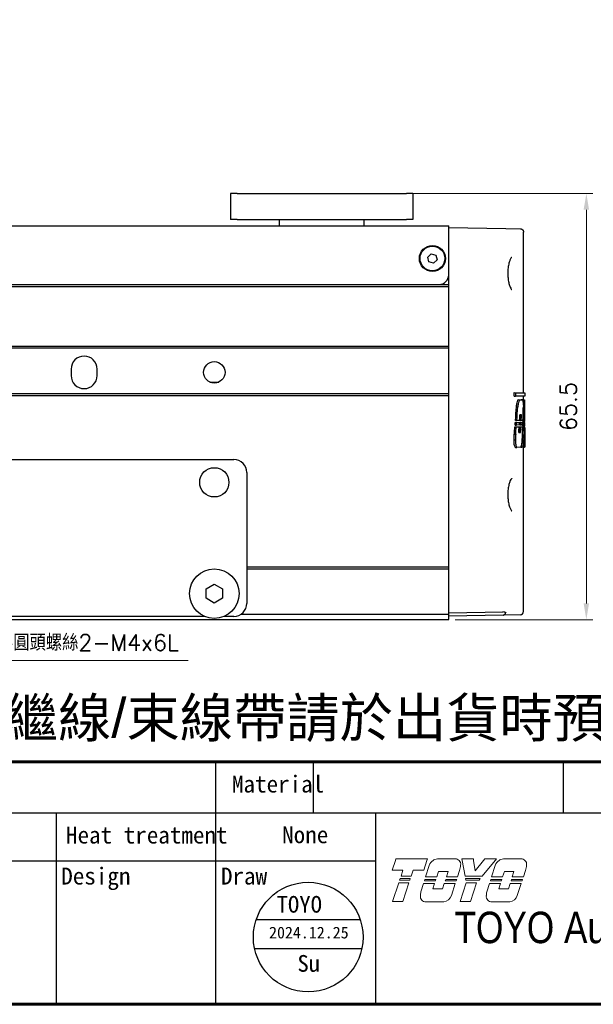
# Model space of a CAD drawing. Header units: inches. Extents: x 0 to 5766, y -2164 to 1330.
# Tile 211 of 217: x 5558 to 5646, y -196 to -45. Entities that reach past the tile are written whole.
import ezdxf
from ezdxf.enums import TextEntityAlignment as Align

# ---------------------------------------------------------------- set-up
doc = ezdxf.new("R2010")
doc.units = ezdxf.units.IN
doc.header["$MEASUREMENT"] = 0
doc.linetypes.add('SLD-實線', pattern=[0])
for name, color, linetype, lineweight in [('AM_0', 7, 'Continuous', 30), ('AM_5', 3, 'Continuous', 15), ('可見 (ISO)', 7, 'Continuous', 25)]:
    doc.layers.add(name, color=color, linetype=linetype, lineweight=lineweight)
doc.layers.add('BORDER', color=7, linetype='Continuous')
doc.layers.add('圖框', color=7, linetype='SLD-實線')
doc.styles.add('SEACAD_arial_ttf', font='arial.ttf', dxfattribs={"height": 0.2})
doc.styles.get("Standard").update_dxf_attribs({"font": 'arial.ttf'})
doc.styles.add('尺寸標註', font='romans.shx', dxfattribs={"bigfont": 'CHINESET.SHX'})
doc.styles.add('標題欄', font='txt')
doc.dimstyles.new('CNS1', dxfattribs={"dimtxt": 2.5, "dimasz": 2.5, "dimexe": 1, "dimexo": 1, "dimgap": 1.5, "dimtad": 1, "dimtoh": 1, "dimdec": 1, "dimdsep": 46, "dimtxsty": '尺寸標註', "dimcen": 0, "dimclrd": 2, "dimclre": 2, "dimclrt": 1, "dimadec": 0, "dimazin": 2, "dimtp": 0.1, "dimtm": 0.1, "dimtfac": 0.71, "dimtdec": 1, "dimtmove": 0, "dimatfit": 0, "dimfxl": 0, "dimlwd": 13, "dimlwe": 13, "dimarcsym": 0})
doc.dimstyles.new('CNS1$0', dxfattribs={"dimtxt": 2.5, "dimasz": 2.5, "dimexe": 1, "dimexo": 1, "dimgap": 1.5, "dimtad": 1, "dimtoh": 1, "dimdec": 1, "dimdsep": 46, "dimtxsty": '尺寸標註', "dimcen": 0, "dimclrd": 2, "dimclre": 2, "dimclrt": 1, "dimadec": 0, "dimazin": 2, "dimtp": 0.1, "dimtm": 0.1, "dimtfac": 0.71, "dimtdec": 1, "dimtmove": 0, "dimatfit": 0, "dimfxl": 0, "dimlwd": 13, "dimlwe": 13, "dimarcsym": 0})

# ---------------------------------------------------------------- blocks, each defined once
blk = doc.blocks.new('A4-英文圖框-橫式')
at = {"layer": 'BORDER', "color": 123, "linetype": 'Continuous', "lineweight": 60, "ltscale": 25.4}
blk.add_line((2151.7, -57.78), (2549.79, -57.78), dxfattribs=at)
at = {"layer": 'BORDER', "color": 60, "linetype": 'Continuous', "ltscale": 25.4}
for p, q in [((2437.78, -65.63), (2437.78, -57.78)), ((2452.78, -65.63), (2452.78, -57.78)), ((2491.17, -65.63), (2491.17, -57.78)), ((2151.7, -65.63), (2549.79, -65.63)), ((2413.26, -95.06), (2413.26, -65.63)), ((2437.78, -95.06), (2437.78, -65.63)), ((2462.31, -95.06), (2462.31, -65.63)), ((2364.21, -72.99), (2462.31, -72.99)), ((2364.21, -95.06), (2549.79, -95.06))]:
    blk.add_line(p, q, dxfattribs=at)
at = {"layer": 'BORDER', "color": 123, "linetype": 'Continuous', "lineweight": 60, "ltscale": 25.4}
blk.add_lwpolyline([(2151.7, 188.79), (2555.09, 188.79), (2555.09, -95.06), (2151.7, -95.06)], close=True, dxfattribs=at)
at = {"layer": '可見 (ISO)', "lineweight": 5}
for p, q in [((2464.86, -74.45), (2465.34, -72.94)), ((2465.42, -72.7), (2465.34, -72.94)), ((2465.42, -72.7), (2470.26, -72.7)), ((2470.18, -72.94), (2469.69, -74.45)), ((2469.97, -75.48), (2470.53, -73.73)), ((2470.18, -72.94), (2470.26, -72.7)), ((2471.8, -72.7), (2474.55, -72.7)), ((2475.55, -72.7), (2475.59, -72.94)), ((2475.55, -72.7), (2477.31, -72.7)), ((2476.04, -75.35), (2475.59, -72.94)), ((2477.34, -72.94), (2477.31, -72.7)), ((2477.34, -72.94), (2477.59, -74.57)), ((2477.59, -74.57), (2478.86, -72.94)), ((2480.66, -72.94), (2478.67, -75.35)), ((2479.05, -72.7), (2478.86, -72.94)), ((2479.05, -72.7), (2480.86, -72.7)), ((2480.09, -75.48), (2480.65, -73.73)), ((2480.66, -72.94), (2480.86, -72.7)), ((2481.92, -72.7), (2484.68, -72.7)), ((2466.49, -74.45), (2464.86, -74.45)), ((2466.2, -75.35), (2466.49, -74.45)), ((2467.77, -75.35), (2466.2, -75.35)), ((2468.06, -74.45), (2467.77, -75.35)), ((2469.69, -74.45), (2468.06, -74.45)), ((2471.69, -75.48), (2469.97, -75.48)), ((2471.95, -74.66), (2471.69, -75.48)), ((2473.43, -74.66), (2471.95, -74.66)), ((2473.17, -75.48), (2473.43, -74.66)), ((2474.89, -75.48), (2473.17, -75.48)), ((2475.2, -74.5), (2474.89, -75.48)), ((2478.67, -75.35), (2476.04, -75.35)), ((2481.81, -75.48), (2480.09, -75.48)), ((2482.08, -74.66), (2481.81, -75.48)), ((2483.55, -74.66), (2482.08, -74.66)), ((2483.29, -75.48), (2483.55, -74.66)), ((2485.01, -75.48), (2483.29, -75.48)), ((2485.33, -74.5), (2485.01, -75.48)), ((2464.9, -79.28), (2465.84, -76.38)), ((2465.84, -76.38), (2467.4, -76.38)), ((2465.99, -75.96), (2466.06, -75.75)), ((2467.55, -75.96), (2465.99, -75.96)), ((2466.06, -75.75), (2467.62, -75.75)), ((2467.4, -76.38), (2466.47, -79.28)), ((2467.62, -75.75), (2467.55, -75.96)), ((2469.25, -77.77), (2469.66, -76.5)), ((2469.66, -76.5), (2471.36, -76.5)), ((2469.79, -76.08), (2469.86, -75.88)), ((2471.49, -76.08), (2469.79, -76.08)), ((2469.86, -75.88), (2471.56, -75.88)), ((2471.36, -76.5), (2471.09, -77.31)), ((2471.56, -75.88), (2471.49, -76.08)), ((2472.57, -77.31), (2472.83, -76.5)), ((2472.83, -76.5), (2474.53, -76.5)), ((2472.99, -76.08), (2473.06, -75.88)), ((2474.69, -76.08), (2472.99, -76.08)), ((2473.06, -75.88), (2474.76, -75.88)), ((2474.53, -76.5), (2473.94, -78.35)), ((2474.76, -75.88), (2474.69, -76.08)), ((2475.3, -79.28), (2476.23, -76.38)), ((2476.16, -75.96), (2476.12, -75.75)), ((2476.12, -75.75), (2478.35, -75.75)), ((2478.18, -75.96), (2476.16, -75.96)), ((2476.23, -76.38), (2477.8, -76.38)), ((2477.8, -76.38), (2476.87, -79.28)), ((2478.35, -75.75), (2478.18, -75.96)), ((2479.37, -77.77), (2479.78, -76.5)), ((2479.78, -76.5), (2481.48, -76.5)), ((2479.92, -76.08), (2479.98, -75.88)), ((2481.61, -76.08), (2479.92, -76.08)), ((2479.98, -75.88), (2481.68, -75.88)), ((2481.48, -76.5), (2481.22, -77.31)), ((2481.68, -75.88), (2481.61, -76.08)), ((2482.69, -77.31), (2482.95, -76.5)), ((2482.95, -76.5), (2484.65, -76.5)), ((2483.11, -76.08), (2483.18, -75.88)), ((2484.81, -76.08), (2483.11, -76.08)), ((2483.18, -75.88), (2484.88, -75.88)), ((2484.65, -76.5), (2484.06, -78.35)), ((2484.88, -75.88), (2484.81, -76.08)), ((2471.09, -77.31), (2472.57, -77.31)), ((2481.22, -77.31), (2482.69, -77.31)), ((2466.47, -79.28), (2464.9, -79.28)), ((2472.78, -79.33), (2470.03, -79.33)), ((2476.87, -79.28), (2475.3, -79.28)), ((2482.91, -79.33), (2480.15, -79.33))]:
    blk.add_line(p, q, dxfattribs=at)
for centre, radius, start, end in [((2471.99, -74.24), 1.55, 123.3001, 160.8894), ((2474.52, -73.55), 0.85, 349.7215, 45.5037), ((2469.75, -73.08), 5.64, 345.4024, 353.6243), ((2482.12, -74.24), 1.55, 123.3001, 160.8894), ((2484.64, -73.55), 0.85, 349.7215, 45.5037), ((2479.87, -73.08), 5.64, 345.4024, 353.6243), ((2470.02, -78.48), 0.85, 172.7215, 270.3361), ((2474.81, -78.7), 5.64, 170.4732, 176.6243), ((2472.48, -77.8), 1.55, 281.1769, 339.4117), ((2484.93, -78.7), 5.64, 170.4732, 176.6243), ((2480.15, -78.48), 0.85, 172.7215, 270.3361), ((2482.61, -77.8), 1.55, 281.1769, 339.4117)]:
    blk.add_arc(centre, radius, start, end, dxfattribs=at)
for points, knots in [([(2471.14, -72.94), (2471.22, -72.89), (2471.31, -72.84), (2471.53, -72.75), (2471.66, -72.72), (2471.8, -72.7)], [0.7632588, 0.7632588, 0.7632588, 0.7632588, 0.8183582, 0.8183582, 0.8969132, 0.8969132, 0.8969132, 0.8969132]), ([(2475.11, -72.94), (2475.04, -72.87), (2474.94, -72.81), (2474.75, -72.73), (2474.65, -72.71), (2474.55, -72.7)], [0.3846511, 0.3846511, 0.3846511, 0.3846511, 0.4469665, 0.4469665, 0.5029651, 0.5029651, 0.5029651, 0.5029651]), ([(2481.26, -72.94), (2481.34, -72.89), (2481.43, -72.84), (2481.65, -72.75), (2481.79, -72.72), (2481.92, -72.7)], [0.7632591, 0.7632591, 0.7632591, 0.7632591, 0.8183584, 0.8183584, 0.8969135, 0.8969135, 0.8969135, 0.8969135]), ([(2485.23, -72.94), (2485.16, -72.87), (2485.06, -72.81), (2484.87, -72.73), (2484.77, -72.71), (2484.68, -72.7)], [0.3846512, 0.3846512, 0.3846512, 0.3846512, 0.4469719, 0.4469719, 0.5029651, 0.5029651, 0.5029651, 0.5029651])]:
    blk.add_open_spline(points, degree=3, knots=knots, dxfattribs=at)
at = {"layer": 'BORDER', "color": 7, "linetype": 'Continuous', "ltscale": 25.4, "style": 'SEACAD_arial_ttf', "width": 0.8}
blk.add_text('TOYO Automation Co., Ltd.', height=4.8353, dxfattribs=at).set_placement((2474.42, -80.83), align=Align.TOP_LEFT)
at = {"layer": '圖框', "style": '標題欄'}
for s, height, p in [(' Material', 2.605, (2438.46, -59.91)), ('Heat treatment', 2.6053, (2414.74, -67.75)), ('Design', 2.605, (2414.01, -74.05)), ('Draw', 2.605, (2438.54, -74.05))]:
    blk.add_text(s, height=height, dxfattribs=at).set_placement(p, align=Align.TOP_LEFT)
blk = doc.blocks.new('*D529')
at = {"layer": 'AM_5', "color": 2, "lineweight": 13}
for p, q in [((5618.6, -71.32), (5646.25, -71.32)), ((5645.25, -73.82), (5645.25, -134.32)), ((5625.1, -136.82), (5646.25, -136.82))]:
    blk.add_line(p, q, dxfattribs=at)
at = {"layer": 'AM_5', "color": 2}
for points in [[(5644.83, -73.82), (5645.66, -73.82), (5645.25, -71.32)], [(5644.83, -134.32), (5645.66, -134.32), (5645.25, -136.82)]]:
    blk.add_solid(points, dxfattribs=at)
at = {"layer": 'Defpoints', "color": 0}
for p in [(5617.6, -71.32), (5624.1, -136.82), (5645.25, -136.82)]:
    blk.add_point(p, dxfattribs=at)
at = {"layer": 'AM_5', "color": 1, "insert": (5642.5, -104.07), "char_height": 2.5, "attachment_point": 5, "rotation": 90, "style": '尺寸標註'}
blk.add_mtext('65.5', dxfattribs=at)

msp = doc.modelspace()

# ---------------------------------------------------------------- linework, layer by layer
at = {"color": 1}
for p, q in [((5594.544, -182.909), (5610.515, -182.909)), ((5594.29, -187.369), (5610.769, -187.369))]:
    msp.add_line(p, q, dxfattribs=at)
msp.add_circle((5602.529, -185.601), 8.427, dxfattribs=at)
at = {"layer": '可見 (ISO)'}
for p, q in [((5591.604, -71.316), (5590.604, -71.316)), ((5590.604, -71.316), (5590.604, -75.316)), ((5591.604, -71.316), (5617.604, -71.316)), ((5618.604, -71.316), (5617.604, -71.316)), ((5618.604, -71.316), (5618.604, -75.316)), ((5591.604, -75.316), (5590.604, -75.316)), ((5591.604, -75.316), (5617.604, -75.316)), ((5598.104, -76.316), (5598.104, -75.316)), ((5611.104, -76.316), (5611.104, -75.316)), ((5618.604, -75.316), (5617.604, -75.316)), ((5511.104, -76.316), (5624.104, -76.316)), ((5624.104, -78.316), (5624.104, -76.316)), ((5624.104, -76.566), (5632.877, -76.719)), ((5632.877, -76.719), (5635.112, -76.758)), ((5624.104, -83.816), (5624.104, -78.316)), ((5635.604, -101.959), (5635.604, -77.258)), ((5620.882, -81.11), (5621.421, -80.588)), ((5621.064, -81.838), (5620.882, -81.11)), ((5621.421, -80.588), (5622.143, -80.794)), ((5622.325, -81.522), (5621.786, -82.044)), ((5622.143, -80.794), (5622.325, -81.522)), ((5621.786, -82.044), (5621.064, -81.838)), ((5623.93, -84.516), (5624.104, -84.516)), ((5624.104, -85.366), (5624.104, -83.816)), ((5511.104, -85.616), (5624.104, -85.616)), ((5512.604, -85.316), (5622.604, -85.316)), ((5622.604, -85.316), (5624.104, -85.316)), ((5624.104, -85.616), (5624.104, -85.366)), ((5624.104, -94.766), (5624.104, -85.616)), ((5511.104, -94.766), (5624.104, -94.766)), ((5511.104, -95.066), (5624.104, -95.066)), ((5624.104, -95.066), (5624.104, -94.766)), ((5624.104, -102.066), (5624.104, -95.066)), ((5566.104, -98.316), (5566.104, -99.316)), ((5570.104, -99.316), (5570.104, -98.316)), ((5511.104, -102.066), (5624.104, -102.066)), ((5511.104, -102.366), (5624.104, -102.366)), ((5624.104, -102.366), (5624.104, -102.066)), ((5624.104, -128.694), (5624.104, -102.366)), ((5634.138, -101.934), (5634.346, -101.937)), ((5634.138, -102.495), (5634.138, -101.934)), ((5634.138, -102.495), (5634.346, -102.492)), ((5634.346, -101.937), (5635.804, -101.963)), ((5634.346, -101.937), (5634.346, -102.492)), ((5635.804, -102.466), (5634.346, -102.492)), ((5635.604, -103.08), (5635.604, -102.47)), ((5635.804, -101.963), (5635.804, -102.466)), ((5634.515, -104.12), (5634.721, -104.121)), ((5634.788, -103.012), (5634.991, -103.016)), ((5634.991, -103.016), (5635.46, -103.024)), ((5635.46, -103.024), (5635.259, -103.02)), ((5635.556, -103.079), (5635.756, -103.083)), ((5635.604, -103.027), (5635.743, -103.029)), ((5635.756, -103.083), (5635.803, -103.084)), ((5635.29, -105.335), (5635.046, -105.339)), ((5634.277, -107.175), (5634.484, -107.178)), ((5634.299, -106.911), (5634.506, -106.907)), ((5634.33, -106.519), (5634.536, -106.523)), ((5634.358, -106.23), (5634.565, -106.227)), ((5634.484, -107.178), (5634.932, -107.186)), ((5634.945, -106.899), (5634.506, -106.907)), ((5634.536, -106.523), (5634.968, -106.53)), ((5634.993, -106.219), (5634.565, -106.227)), ((5634.991, -107.187), (5635.194, -107.191)), ((5635.007, -106.898), (5635.21, -106.895)), ((5635.026, -106.531), (5635.229, -106.535)), ((5635.042, -106.218), (5635.245, -106.215)), ((5635.194, -107.191), (5635.479, -107.196)), ((5635.487, -106.89), (5635.21, -106.895)), ((5635.229, -106.535), (5635.501, -106.539)), ((5635.513, -106.21), (5635.245, -106.215)), ((5635.446, -107.028), (5635.648, -107.024)), ((5635.473, -107.333), (5635.626, -107.336)), ((5635.495, -106.348), (5635.696, -106.344)), ((5635.496, -106.677), (5635.67, -106.68)), ((5635.604, -106.679), (5635.604, -106.346)), ((5635.604, -106.541), (5635.803, -106.545)), ((5635.604, -107.335), (5635.604, -107.025)), ((5635.604, -107.198), (5635.804, -107.201)), ((5635.626, -107.336), (5635.79, -107.338)), ((5635.789, -107.022), (5635.648, -107.024)), ((5635.67, -106.68), (5635.787, -106.682)), ((5635.785, -106.343), (5635.696, -106.344)), ((5635.786, -106.205), (5635.802, -106.205)), ((5635.788, -106.885), (5635.803, -106.884)), ((5635.804, -107.352), (5635.804, -110.19)), ((5634.186, -108.297), (5634.394, -108.298)), ((5634.875, -108.072), (5635.146, -108.077)), ((5635.794, -108.305), (5635.803, -108.305)), ((5634.145, -109.17), (5634.352, -109.17)), ((5634.379, -110.348), (5634.584, -110.345)), ((5635.183, -110.334), (5634.584, -110.345)), ((5635.183, -110.334), (5635.339, -110.332)), ((5635.594, -110.327), (5635.339, -110.332)), ((5635.594, -110.327), (5635.731, -110.325)), ((5635.604, -135.574), (5635.604, -110.327)), ((5635.8, -110.324), (5635.731, -110.325)), ((5635.797, -109.174), (5635.801, -109.174)), ((5635.8, -110.324), (5635.801, -110.324)), ((5496.104, -112.216), (5591.104, -112.216)), ((5593.104, -114.216), (5593.104, -134.316)), ((5593.104, -128.694), (5624.104, -128.694)), ((5593.104, -128.994), (5624.104, -128.994)), ((5624.104, -128.994), (5624.104, -128.694)), ((5624.104, -135.994), (5624.104, -128.994)), ((5586.854, -132.094), (5588.104, -131.373)), ((5588.104, -131.373), (5589.354, -132.094)), ((5586.854, -133.538), (5586.854, -132.094)), ((5589.354, -132.094), (5589.354, -133.538)), ((5588.104, -134.259), (5586.854, -133.538)), ((5589.354, -133.538), (5588.104, -134.259)), ((5592.192, -135.994), (5624.104, -135.994)), ((5624.104, -135.766), (5632.446, -135.62)), ((5624.104, -136.816), (5624.104, -135.994)), ((5632.446, -136.12), (5624.104, -136.266)), ((5635.112, -136.074), (5632.446, -136.12)), ((5511.104, -136.816), (5624.104, -136.816)), ((5586.624, -136.316), (5549.584, -136.316)), ((5591.104, -136.316), (5589.584, -136.316))]:
    msp.add_line(p, q, dxfattribs=at)
for centre, radius in [((5621.604, -81.316), 2), ((5621.604, -81.316), 1.9), ((5588.104, -98.816), 1.65), ((5588.104, -115.716), 2.25), ((5588.104, -132.816), 3.8)]:
    msp.add_circle(centre, radius, dxfattribs=at)
for centre, radius, start, end in [((5622.604, -83.816), 1.5, 270, 0), ((5568.104, -98.316), 2, 0, 180), ((5568.104, -99.316), 2, 180, 0), ((5591.104, -114.216), 2, 0, 90), ((5591.104, -134.316), 2, 270, 0), ((5635.104, -135.574), 0.5, 271, 0)]:
    msp.add_arc(centre, radius, start, end, dxfattribs=at)
for centre, major_axis, ratio, start_param, end_param in [((5186.051, -72.57), (448.848, -25.582), 0.9518055, 6.2642646, 6.269211), ((5183.954, -72.554), (451.143, -25.713), 0.9518055, 6.2646368, 6.2695467), ((5151.546, -94.006), (483.347, -27.549), 0.9518055, 0.0393822, 0.0401218), ((5149.597, -94.005), (485.493, -27.671), 0.9518055, 0.0331525, 0.0402002), ((5145.821, -104.845), (489.264, 27.886), 0.9518055, 6.220164, 6.2271504), ((5171.578, -82.88), (463.541, 26.206), 0.9509983, 6.1709308, 6.1729261), ((5174.552, -82.289), (460.377, -26.027), 0.9509983, 0.0047919, 0.0068007), ((5172.567, -82.284), (462.559, -26.151), 0.9509983, 0.0050445, 0.0070438), ((5151.089, -92.86), (484.002, 27.586), 0.9518055, 6.1944423, 6.1975194), ((5145.815, -104.825), (489.269, -27.886), 0.9518055, 0.056853, 0.0597896), ((5192.069, -72.934), (442.823, -25.239), 0.9518055, 6.2591446, 6.2618121), ((5589.852, -70.972), (0.939, -140.965), 0.3244934, 1.3108457, 1.3137183), ((5189.955, -72.914), (445.134, -25.371), 0.9518055, 6.2595327, 6.2621801), ((5589.856, -70.975), (0.942, -141.575), 0.3244814, 1.3120323, 1.3148391), ((5166.958, -82.809), (468.136, 26.682), 0.9518055, 6.166747, 6.1687355), ((5170.071, -82.227), (464.835, -26.494), 0.9518055, 0.0014634, 0.0034665), ((5589.865, -82.22), (-0.944, -141.56), 0.3244486, 1.3977275, 1.400376), ((5589.85, -81.648), (0.939, -140.968), 0.3244996, 1.3885418, 1.3911888), ((5168.049, -82.221), (467.055, -26.62), 0.9518055, 0.0017179, 0.0037115), ((5589.854, -81.65), (0.942, -141.578), 0.3244867, 1.3893688, 1.3919531), ((5589.854, -101.208), (3.277, -55.497), 0.8258607, 1.35713, 1.4115738), ((5153.472, -92.999), (481.621, 27.45), 0.9518055, 6.1881585, 6.1924571), ((5523.435, -101.208), (112.142, -3.079), 0.7718093, 6.251493, 6.2530846), ((5589.849, -92.889), (-0.942, -141.585), 0.3245038, 1.4739034, 1.4763909), ((5151.546, -94.006), (483.347, -27.549), 0.9518055, 0.0330276, 0.0333259), ((5589.854, -101.172), (3.21, -55.748), 0.8222369, 1.4184305, 1.4246401), ((5589.817, -108.722), (-0.855, 223.309), 0.2058993, 4.719215, 4.7207387), ((4274.754, -108.922), (1355.156, -128.728), 0.9828225, 0.0953049, 0.0975359), ((5589.854, -104.754), (0.942, -141.578), 0.3244874, 1.5535872, 1.555987), ((5589.854, -104.733), (0.94, -142.854), 0.3215892, 1.5436738, 1.5514016), ((5515.066, -106.018), (120.708, 3.42), 0.7876167, 6.2019079, 6.2223186), ((3629.313, -132.42), (1993.466, 230.921), 0.9884314, 6.1776604, 6.1786373), ((5632.437, -136.12), (-0.355, -0.365), 0.9656926, 3.0494191, 3.9139005), ((5632.436, -135.622), (-0.411, -0.41), 0.7015402, 1.8431816, 2.186584)]:
    msp.add_ellipse(centre, major_axis=major_axis, ratio=ratio, start_param=start_param, end_param=end_param, dxfattribs=at)
for points, knots in [([(5635.112, -76.758), (5635.131, -76.758), (5635.15, -76.76), (5635.187, -76.765), (5635.206, -76.768), (5635.265, -76.783), (5635.304, -76.798), (5635.378, -76.838), (5635.413, -76.863), (5635.475, -76.92), (5635.502, -76.953), (5635.547, -77.023), (5635.566, -77.062), (5635.595, -77.152), (5635.604, -77.205), (5635.604, -77.258)], [0, 0, 0, 0, 0.005665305, 0.005665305, 0.011258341, 0.011258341, 0.023854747, 0.023854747, 0.036451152, 0.036451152, 0.049047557, 0.049047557, 0.061643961, 0.061643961, 0.077460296, 0.077460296, 0.077460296, 0.077460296]), ([(5633.799, -81.151), (5633.799, -81.151), (5633.781, -81.153), (5633.698, -81.226), (5633.628, -81.321), (5633.505, -81.574), (5633.449, -81.725), (5633.343, -82.094), (5633.294, -82.323), (5633.222, -82.813), (5633.197, -83.081), (5633.186, -83.416), (5633.184, -83.481), (5633.183, -83.595), (5633.183, -83.643), (5633.185, -83.839), (5633.191, -83.986), (5633.209, -84.244), (5633.219, -84.356), (5633.232, -84.465)], [0.00219978, 0.00219978, 0.00219978, 0.00219978, 0.06504522, 0.06504522, 0.14906437, 0.14906437, 0.22203678, 0.22203678, 0.30383275, 0.30383275, 0.38517008, 0.38517008, 0.40471341, 0.40471341, 0.41936575, 0.41936575, 0.46348354, 0.46348354, 0.49838754, 0.49838754, 0.49838754, 0.49838754]), ([(5633.232, -84.465), (5633.261, -84.717), (5633.304, -84.957), (5633.405, -85.373), (5633.465, -85.556), (5633.591, -85.847), (5633.66, -85.957), (5633.767, -86.075), (5633.798, -86.08), (5633.798, -86.08)], [0, 0, 0, 0, 0.08090816, 0.08090816, 0.16135105, 0.16135105, 0.24377258, 0.24377258, 0.32297478, 0.32297478, 0.32297478, 0.32297478]), ([(5634.515, -104.12), (5634.517, -104.101), (5634.519, -104.083), (5634.54, -103.849), (5634.57, -103.653), (5634.636, -103.34), (5634.677, -103.204), (5634.743, -103.069), (5634.765, -103.035), (5634.788, -103.012)], [0.0607615, 0.0607615, 0.0607615, 0.0607615, 0.066323, 0.066323, 0.13264601, 0.13264601, 0.20024195, 0.20024195, 0.23464923, 0.23464923, 0.23464923, 0.23464923]), ([(5634.991, -103.016), (5634.969, -103.038), (5634.947, -103.072), (5634.882, -103.207), (5634.841, -103.343), (5634.775, -103.655), (5634.745, -103.851), (5634.724, -104.084), (5634.723, -104.102), (5634.721, -104.121)], [-0.76669311, -0.76669311, -0.76669311, -0.76669311, -0.73239645, -0.73239645, -0.66495026, -0.66495026, -0.5987622, -0.5987622, -0.59321868, -0.59321868, -0.59321868, -0.59321868]), ([(5635.46, -103.024), (5635.46, -103.024), (5635.46, -103.024), (5635.476, -103.024), (5635.491, -103.049), (5635.519, -103.15), (5635.531, -103.226), (5635.55, -103.401), (5635.558, -103.512), (5635.568, -103.753), (5635.57, -103.885), (5635.57, -104.008), (5635.57, -104.048), (5635.57, -104.089), (5635.57, -104.13)], [0.44629876, 0.44629876, 0.44629876, 0.44629876, 0.44686073, 0.44686073, 0.48415741, 0.48415741, 0.52145409, 0.52145409, 0.55843519, 0.55843519, 0.5954163, 0.5954163, 0.5954163, 0.60745021, 0.60745021, 0.60745021, 0.60745021]), ([(5634.379, -110.348), (5634.352, -110.344), (5634.324, -110.319), (5634.266, -110.222), (5634.238, -110.144), (5634.193, -109.965), (5634.173, -109.853), (5634.147, -109.607), (5634.141, -109.473), (5634.141, -109.346), (5634.141, -109.289), (5634.142, -109.229), (5634.145, -109.17)], [0.46351097, 0.46351097, 0.46351097, 0.46351097, 0.49796606, 0.49796606, 0.53697547, 0.53697547, 0.57485961, 0.57485961, 0.61274376, 0.61274376, 0.61274376, 0.63009559, 0.63009559, 0.63009559, 0.63009559]), ([(5634.352, -109.17), (5634.35, -109.229), (5634.348, -109.289), (5634.348, -109.472), (5634.355, -109.606), (5634.381, -109.852), (5634.4, -109.963), (5634.445, -110.141), (5634.473, -110.219), (5634.53, -110.315), (5634.558, -110.34), (5634.584, -110.345)], [-0.3225381, -0.3225381, -0.3225381, -0.3225381, -0.30523769, -0.30523769, -0.26748945, -0.26748945, -0.22974121, -0.22974121, -0.19088253, -0.19088253, -0.15656887, -0.15656887, -0.15656887, -0.15656887]), ([(5635.183, -110.334), (5635.209, -110.314), (5635.234, -110.274), (5635.29, -110.123), (5635.319, -109.987), (5635.364, -109.676), (5635.382, -109.48), (5635.395, -109.233), (5635.397, -109.201), (5635.399, -109.169)], [-0.24346486, -0.24346486, -0.24346486, -0.24346486, -0.19813155, -0.19813155, -0.13141851, -0.13141851, -0.06570926, -0.06570926, -0.05599622, -0.05599622, -0.05599622, -0.05599622]), ([(5635.801, -109.174), (5635.801, -109.232), (5635.801, -109.29), (5635.801, -109.469), (5635.801, -109.6), (5635.802, -109.841), (5635.803, -109.951), (5635.804, -110.125), (5635.804, -110.2), (5635.803, -110.294), (5635.803, -110.318), (5635.801, -110.324)], [-0.31172057, -0.31172057, -0.31172057, -0.31172057, -0.2948045, -0.2948045, -0.2579612, -0.2579612, -0.2211179, -0.2211179, -0.18427293, -0.18427293, -0.15180652, -0.15180652, -0.15180652, -0.15180652]), ([(5633.799, -115.151), (5633.799, -115.151), (5633.781, -115.153), (5633.698, -115.226), (5633.628, -115.321), (5633.505, -115.574), (5633.449, -115.725), (5633.343, -116.094), (5633.294, -116.323), (5633.222, -116.813), (5633.197, -117.081), (5633.186, -117.416), (5633.184, -117.481), (5633.183, -117.595), (5633.183, -117.643), (5633.185, -117.839), (5633.191, -117.986), (5633.209, -118.244), (5633.219, -118.356), (5633.232, -118.465)], [0.00219978, 0.00219978, 0.00219978, 0.00219978, 0.06504522, 0.06504522, 0.14906437, 0.14906437, 0.22203678, 0.22203678, 0.30383275, 0.30383275, 0.38517008, 0.38517008, 0.40471341, 0.40471341, 0.41936575, 0.41936575, 0.46348354, 0.46348354, 0.49838754, 0.49838754, 0.49838754, 0.49838754]), ([(5633.232, -118.465), (5633.261, -118.717), (5633.304, -118.957), (5633.405, -119.373), (5633.465, -119.556), (5633.591, -119.847), (5633.66, -119.957), (5633.767, -120.075), (5633.798, -120.08), (5633.798, -120.08)], [0, 0, 0, 0, 0.08090816, 0.08090816, 0.16135105, 0.16135105, 0.24377259, 0.24377259, 0.32297478, 0.32297478, 0.32297478, 0.32297478]), ([(5632.446, -136.12), (5632.478, -136.12), (5632.509, -136.117), (5632.572, -136.104), (5632.602, -136.094), (5632.67, -136.064), (5632.704, -136.04), (5632.763, -135.981), (5632.785, -135.946), (5632.815, -135.87), (5632.822, -135.829), (5632.823, -135.789)], [0.000000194, 0.000000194, 0.000000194, 0.000000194, 0.00958951, 0.00958951, 0.019425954, 0.019425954, 0.033519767, 0.033519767, 0.049690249, 0.049690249, 0.066625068, 0.066625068, 0.066625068, 0.066625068])]:
    msp.add_open_spline(points, degree=3, knots=knots, dxfattribs=at)
msp.add_rational_spline([(5587.416, -100.316), (5588.104, -100.316), (5588.791, -100.316)], [3.64171346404, 4.00588481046, 3.64171346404], degree=2, dxfattribs=at)
for points in [[(5635.259, -103.02), (5635.259, -103.02), (5635.259, -103.02), (5635.258, -103.02)], [(5635.562, -104.791), (5635.566, -104.57), (5635.568, -104.349), (5635.57, -104.13)], [(5635.743, -103.029), (5635.746, -103.043), (5635.75, -103.061), (5635.753, -103.083)], [(5634.145, -109.17), (5634.153, -108.875), (5634.167, -108.584), (5634.186, -108.297)], [(5634.394, -108.298), (5634.375, -108.585), (5634.361, -108.875), (5634.352, -109.17)], [(5635.803, -108.305), (5635.802, -108.591), (5635.802, -108.88), (5635.801, -109.174)]]:
    msp.add_open_spline(points, degree=3, dxfattribs=at)

# ---------------------------------------------------------------- block references
msp.add_blockref('A4-英文圖框-橫式', (3150.581, -100.866))

# ---------------------------------------------------------------- texts
at = {"layer": 'AM_0', "color": 1, "insert": (5554.726, -141.597), "char_height": 2.5, "attachment_point": 7, "style": '尺寸標註'}
msp.add_mtext('半圓頭螺絲2-M4x6L', dxfattribs=at)
at = {"layer": 'AM_0', "insert": (5697.372, -155.65), "char_height": 6, "attachment_point": 9}
msp.add_mtext_dynamic_manual_height_columns('{\\fPMingLiU|b0|i0|c136|p18;選配板金}/{\\fPMingLiU|b0|i0|c136|p18;中繼線}/{\\fPMingLiU|b0|i0|c136|p18;束線帶請於出貨時預先與夾爪組裝}', width=218.23164, gutter_width=1, heights=[0], dxfattribs=at)
at = {"layer": '圖框', "style": '標題欄'}
msp.add_text('None', height=2.6053, dxfattribs=at).set_placement((5598.518, -168.564), align=Align.TOP_LEFT)
at = {"layer": '圖框', "color": 1, "style": '標題欄'}
msp.add_text('TOYO', height=2.5673, dxfattribs=at).set_placement((5597.662, -179.279), align=Align.TOP_LEFT)
for s, height, p in [('2024.12.25', 1.7971, (5602.626, -184.902)), ('Su', 2.5673, (5602.616, -189.642))]:
    msp.add_text(s, height=height, dxfattribs=at).set_placement(p, align=Align.MIDDLE_CENTER)

# ---------------------------------------------------------------- dimensions: what is measured, and where the dimension line sits
at = {"layer": 'AM_5'}
dim = msp.add_linear_dim(base=(5645.247, -136.816), p1=(5617.604, -71.316), p2=(5624.104, -136.816), angle=90, dimstyle='CNS1$0', override={"dimpost": ''}, dxfattribs=at)
dim.commit()
dim.dimension.update_dxf_attribs({"geometry": '*D529', "text_midpoint": (5642.497, -104.066)})

# ---------------------------------------------------------------- leaders
at = {"layer": 'AM_0', "annotation_type": 0, "has_hookline": 1, "hookline_direction": 0, "text_width": 29.368}
msp.add_leader([(5547.875, -135.487), (5550.726, -143.097), (5553.226, -143.097)], dimstyle='CNS1', dxfattribs=at)

doc.saveas('drawing.dxf')
